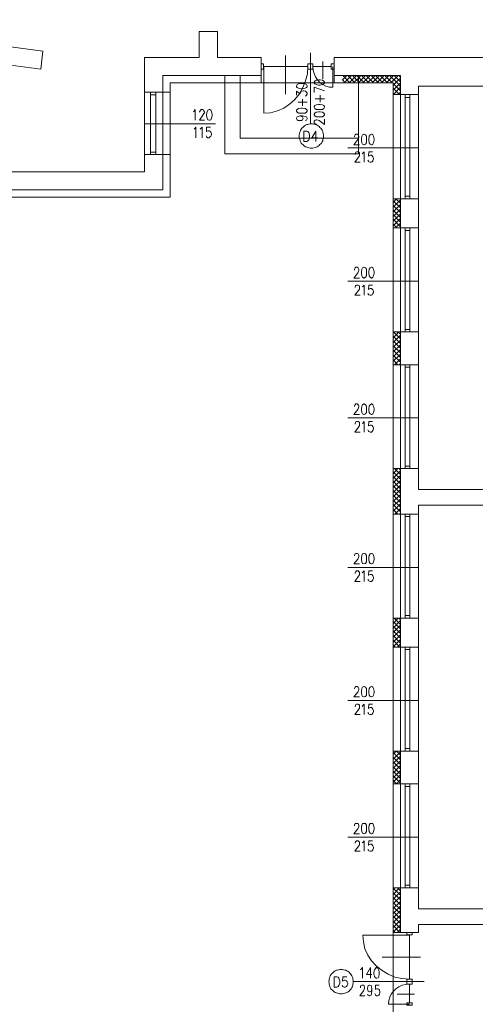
# Model space of a CAD drawing. Header units: centimetres. Extents: x -16053 to 7031, y -7778 to 254.
# Tile 107 of 256: x -12395 to -11520, y -2869 to -977. Entities that reach past the tile are written whole.
import ezdxf

# ---------------------------------------------------------------- set-up
doc = ezdxf.new("R2010")
doc.units = ezdxf.units.CM
doc.header["$MEASUREMENT"] = 0
doc.layers.add('konstrukcja', color=250, linetype='CONTINUOUS', lineweight=15)

msp = doc.modelspace()

# ---------------------------------------------------------------- linework, layer by layer
at = {"layer": 'konstrukcja', "linetype": 'Continuous'}
for points in [[(-12014.751, -790.769), (-12014.751, -831.374), (-12050.06, -831.374), (-12050.06, -790.769), (-12437.288, -790.769), (-12437.288, -1025.574), (-12350.776, -1037.344), (-12354.896, -1072.065), (-12441.407, -1060.295)], [(-11931.187, -1049.702), (-12014.751, -1049.702), (-12014.751, -999.681), (-12050.06, -999.681)], [(-12050.06, -999.681), (-12050.06, -1049.702)], [(-12050.06, -1049.702), (-12155.399, -1049.702), (-12155.399, -1116.201)], [(-11931.187, -1049.702), (-11931.187, -1084.423)], [(-11884.108, -1045.583), (-11884.108, -1119.732)], [(-11836.44, -1040.875), (-11836.44, -1177.403)], [(-11812.901, -1057.352), (-11812.901, -1090.308)], [(-11781.711, -1084.423), (-11791.127, -1084.423), (-11791.127, -1049.702), (-11781.711, -1049.702)], [(-11781.711, -1049.702), (-11628.705, -1049.702)], [(-11628.705, -1049.702), (-10961.368, -1049.702)], [(-11931.187, -1072.065), (-11931.187, -1061.472), (-11926.479, -1061.472), (-11926.479, -1072.065), (-11931.187, -1072.065)], [(-11841.737, -1066.768), (-11926.479, -1066.768)], [(-11841.737, -1066.768), (-11842.325, -1080.892), (-11845.856, -1094.427), (-11851.153, -1107.374), (-11857.626, -1119.143), (-11866.453, -1130.325), (-11876.457, -1139.152), (-11887.639, -1146.802), (-11899.997, -1152.098), (-11912.944, -1155.629), (-11925.89, -1156.806)], [(-11925.89, -1066.768), (-11925.89, -1156.806)], [(-11841.737, -1072.065), (-11841.737, -1061.472), (-11836.44, -1061.472), (-11836.44, -1072.065), (-11841.737, -1072.065)], [(-11831.733, -1072.065), (-11831.733, -1061.472), (-11836.44, -1061.472), (-11836.44, -1072.065), (-11831.733, -1072.065)], [(-11831.733, -1066.768), (-11831.144, -1073.83), (-11829.379, -1080.303), (-11826.436, -1086.777), (-11822.905, -1092.662), (-11817.609, -1097.958), (-11812.901, -1101.489), (-11807.016, -1104.431), (-11799.954, -1106.785), (-11793.481, -1106.785)], [(-11831.733, -1066.768), (-11796.424, -1066.768)], [(-11791.127, -1072.065), (-11791.127, -1061.472), (-11796.424, -1061.472), (-11796.424, -1072.065), (-11791.127, -1072.065)], [(-11793.481, -1066.768), (-11793.481, -1106.785)], [(-12120.09, -1084.423), (-12120.09, -1116.201)], [(-11931.187, -1084.423), (-12120.09, -1084.423)], [(-11744.048, -1084.423), (-11744.048, -1234.486), (-12001.216, -1234.486), (-12001.216, -1084.423)], [(-12001.216, -1085.6), (-12000.039, -1084.423)], [(-11971.204, -1084.423), (-11971.204, -1204.474), (-11744.048, -1204.474)], [(-11931.187, -1084.423), (-11931.187, -1097.958)], [(-11829.379, -1097.958), (-11828.202, -1100.312), (-11825.259, -1101.489), (-11821.14, -1102.666), (-11817.609, -1102.666), (-11813.49, -1101.489), (-11810.547, -1100.312), (-11809.37, -1097.958), (-11809.37, -1096.781), (-11810.547, -1095.015), (-11813.49, -1093.25), (-11817.609, -1092.662), (-11821.14, -1092.662), (-11825.259, -1093.25), (-11828.202, -1095.015), (-11829.379, -1096.781), (-11829.379, -1097.958)], [(-11663.426, -1084.423), (-11791.127, -1084.423)], [(-11791.127, -1084.423), (-11791.127, -1097.958)], [(-11781.711, -1084.423), (-11663.426, -1084.423)], [(-11775.238, -1093.25), (-11766.411, -1084.423)], [(-11769.353, -1097.958), (-11775.238, -1092.073)], [(-11760.526, -1097.958), (-11774.061, -1084.423)], [(-11771.707, -1097.958), (-11757.584, -1084.423)], [(-11751.11, -1097.958), (-11764.645, -1084.423)], [(-11762.291, -1097.958), (-11748.168, -1084.423)], [(-11744.048, -1096.192), (-11755.818, -1084.423)], [(-11739.34, -1084.423), (-11744.048, -1089.131), (-11753.464, -1097.958)], [(-11744.048, -1087.365), (-11746.991, -1084.423)], [(-11730.513, -1084.423), (-11744.048, -1097.958), (-11744.637, -1097.958)], [(-11732.867, -1097.958), (-11744.048, -1087.365)], [(-11742.283, -1097.958), (-11744.048, -1096.192)], [(-11724.04, -1097.958), (-11738.164, -1084.423)], [(-11735.81, -1097.958), (-11721.686, -1084.423)], [(-11715.213, -1097.958), (-11729.336, -1084.423)], [(-11726.982, -1097.958), (-11712.27, -1084.423)], [(-11705.797, -1097.958), (-11719.92, -1084.423)], [(-11717.567, -1097.958), (-11703.443, -1084.423)], [(-11696.97, -1097.958), (-11711.093, -1084.423)], [(-11708.739, -1097.958), (-11694.616, -1084.423)], [(-11688.142, -1097.958), (-11702.266, -1084.423)], [(-11699.912, -1097.958), (-11685.788, -1084.423)], [(-11679.315, -1097.958), (-11693.439, -1084.423)], [(-11690.496, -1097.958), (-11676.961, -1084.423)], [(-11684.611, -1084.423), (-11669.899, -1097.958), (-11663.426, -1105.02)], [(-11681.669, -1097.958), (-11667.545, -1084.423)], [(-11663.426, -1096.192), (-11675.196, -1084.423)], [(-11672.842, -1097.958), (-11663.426, -1089.131)], [(-11663.426, -1087.365), (-11666.368, -1084.423)], [(-11663.426, -1084.423), (-11663.426, -1120.909), (-11628.705, -1120.909), (-11628.705, -1104.431)], [(-11677.55, -4582.965), (-11677.55, -1097.958), (-12105.967, -1097.958), (-12105.967, -1318.051), (-12120.09, -1318.051), (-12413.16, -1318.051), (-12413.16, -1828.856), (-12427.284, -1828.856), (-15625.106, -1828.856)], [(-12155.399, -1116.201), (-12155.399, -1236.252), (-12120.09, -1236.252)], [(-12155.399, -1116.201), (-12120.09, -1116.201), (-12120.09, -1236.252)], [(-12133.625, -1116.201), (-12143.63, -1116.201), (-12143.63, -1121.497), (-12133.625, -1121.497), (-12133.625, -1116.201)], [(-12119.502, -1116.201), (-12120.09, -1116.201)], [(-12120.09, -1116.201), (-12105.967, -1116.201)], [(-11899.997, -1097.958), (-11920.005, -1097.958)], [(-11899.997, -1097.958), (-11920.005, -1097.958)], [(-11863.511, -1105.608), (-11861.745, -1107.374), (-11859.391, -1108.551), (-11854.095, -1109.728), (-11851.741, -1109.728), (-11846.445, -1108.551), (-11844.091, -1107.374), (-11842.914, -1105.608), (-11842.914, -1103.843), (-11844.091, -1101.489), (-11846.445, -1100.312), (-11851.741, -1099.723), (-11854.095, -1099.723), (-11859.391, -1100.312), (-11861.745, -1101.489), (-11863.511, -1103.843), (-11863.511, -1105.608)], [(-11863.511, -1122.086), (-11863.511, -1114.435), (-11855.86, -1119.143), (-11855.86, -1116.789), (-11854.095, -1115.612), (-11853.507, -1114.435), (-11850.564, -1113.847), (-11848.799, -1113.847), (-11845.856, -1114.435), (-11844.091, -1116.201), (-11842.914, -1117.966), (-11842.914, -1120.32), (-11844.091, -1122.086), (-11845.268, -1123.263), (-11846.445, -1123.851)], [(-11829.379, -1116.789), (-11829.379, -1106.785), (-11809.37, -1113.847)], [(-11677.55, -1103.254), (-11672.842, -1097.958)], [(-11677.55, -1112.082), (-11663.426, -1097.958)], [(-11663.426, -1113.847), (-11677.55, -1099.723)], [(-11665.191, -1120.909), (-11677.55, -1108.551)], [(-11676.961, -1120.909), (-11663.426, -1106.785)], [(-11668.134, -1120.909), (-11663.426, -1116.201)], [(-11628.705, -1104.431), (-11027.867, -1104.431)], [(-11628.705, -1104.431), (-11027.867, -1104.431)], [(-12133.625, -1231.544), (-12133.625, -1121.497), (-12143.63, -1121.497), (-12143.63, -1231.544), (-12133.625, -1231.544)], [(-11851.741, -1142.683), (-11851.741, -1129.736)], [(-11827.025, -1129.148), (-11809.37, -1129.148)], [(-11817.609, -1135.621), (-11817.609, -1122.086)], [(-11674.607, -1120.909), (-11677.55, -1117.966)], [(-11663.426, -1120.909), (-11677.55, -1120.909)], [(-11628.705, -1120.909), (-11663.426, -1120.909)], [(-11663.426, -1320.994), (-11663.426, -1120.909)], [(-11654.599, -1126.205), (-11645.183, -1126.205), (-11645.183, -1120.909), (-11654.599, -1120.909), (-11654.599, -1126.205)], [(-11654.599, -1120.909), (-11654.599, -1316.286), (-11645.183, -1316.286), (-11645.183, -1120.909), (-11654.599, -1120.909)], [(-11628.705, -1320.994), (-11628.705, -1120.909)], [(-12061.242, -1153.864), (-12060.065, -1152.687), (-12057.711, -1149.745), (-12057.711, -1169.753)], [(-12049.472, -1154.452), (-12049.472, -1153.864), (-12048.295, -1152.098), (-12047.707, -1150.922), (-12046.53, -1149.745), (-12043.587, -1149.745), (-12041.822, -1150.922), (-12041.233, -1152.098), (-12040.056, -1153.864), (-12040.056, -1155.629), (-12041.233, -1157.395), (-12042.999, -1160.337), (-12049.472, -1169.753), (-12040.056, -1169.753)], [(-12031.229, -1149.745), (-12033.583, -1150.922), (-12034.76, -1153.864), (-12035.937, -1158.572), (-12035.937, -1161.514), (-12034.76, -1166.222), (-12033.583, -1169.165), (-12031.229, -1169.753), (-12029.464, -1169.753), (-12027.698, -1169.165), (-12026.521, -1166.222), (-12025.344, -1161.514), (-12025.344, -1158.572), (-12026.521, -1153.864), (-12027.698, -1150.922), (-12029.464, -1149.745), (-12031.229, -1149.745)], [(-11863.511, -1152.687), (-11861.745, -1154.452), (-11859.391, -1156.218), (-11854.095, -1156.806), (-11851.741, -1156.806), (-11846.445, -1156.218), (-11844.091, -1154.452), (-11842.914, -1152.687), (-11842.914, -1150.922), (-11844.091, -1149.156), (-11846.445, -1147.391), (-11851.741, -1146.802), (-11854.095, -1146.802), (-11859.391, -1147.391), (-11861.745, -1149.156), (-11863.511, -1150.922), (-11863.511, -1152.687)], [(-11859.98, -1135.621), (-11842.914, -1135.621)], [(-11829.379, -1145.037), (-11828.202, -1147.391), (-11825.259, -1149.156), (-11821.14, -1149.745), (-11817.609, -1149.745), (-11813.49, -1149.156), (-11810.547, -1147.391), (-11809.37, -1145.037), (-11809.37, -1143.86), (-11810.547, -1142.094), (-11813.49, -1140.329), (-11817.609, -1139.74), (-11821.14, -1139.74), (-11825.259, -1140.329), (-11828.202, -1142.094), (-11829.379, -1143.86), (-11829.379, -1145.037)], [(-11829.379, -1159.749), (-11828.202, -1161.514), (-11825.259, -1163.28), (-11821.14, -1163.868), (-11817.609, -1163.868), (-11813.49, -1163.28), (-11810.547, -1161.514), (-11809.37, -1159.749), (-11809.37, -1158.572), (-11810.547, -1156.218), (-11813.49, -1154.452), (-11817.609, -1153.864), (-11821.14, -1153.864), (-11825.259, -1154.452), (-11828.202, -1156.218), (-11829.379, -1158.572), (-11829.379, -1159.749)], [(-11856.449, -1161.514), (-11853.507, -1162.691), (-11851.741, -1163.868), (-11850.564, -1166.222), (-11850.564, -1166.811), (-11851.741, -1169.165), (-11853.507, -1170.342), (-11856.449, -1170.93), (-11857.037, -1170.93), (-11859.98, -1170.342), (-11861.745, -1169.165), (-11863.511, -1166.811), (-11863.511, -1166.222), (-11861.745, -1163.868), (-11859.98, -1162.691), (-11856.449, -1161.514), (-11851.741, -1161.514), (-11846.445, -1162.691), (-11844.091, -1163.868), (-11842.914, -1166.222), (-11842.914, -1167.399), (-11844.091, -1169.753), (-11845.856, -1170.342)], [(-11824.671, -1177.403), (-11825.259, -1177.403), (-11827.613, -1176.815), (-11828.202, -1176.226), (-11829.379, -1175.049), (-11829.379, -1172.107), (-11828.202, -1170.342), (-11827.613, -1169.753), (-11825.259, -1169.165), (-11824.082, -1169.165), (-11821.728, -1169.753), (-11819.374, -1170.93), (-11809.37, -1177.992), (-11809.37, -1167.988)], [(-12018.871, -1176.815), (-12155.399, -1176.815)], [(-12060.065, -1187.408), (-12058.299, -1186.231), (-12056.534, -1183.288), (-12056.534, -1203.885)], [(-12048.295, -1187.408), (-12047.118, -1186.231), (-12044.764, -1183.288), (-12044.764, -1203.885)], [(-12028.287, -1183.288), (-12035.937, -1183.288), (-12035.937, -1192.115), (-12035.937, -1190.938), (-12033.583, -1190.35), (-12031.229, -1190.35), (-12029.464, -1190.938), (-12027.698, -1193.292), (-12026.521, -1196.235), (-12026.521, -1198), (-12027.698, -1200.943), (-12029.464, -1202.12), (-12031.229, -1203.885), (-12033.583, -1203.885), (-12035.937, -1202.12), (-12035.937, -1201.531), (-12037.114, -1199.766)], [(-11834.675, -1176.815), (-11837.029, -1176.815), (-11839.383, -1177.403), (-11841.737, -1177.992), (-11843.502, -1178.58), (-11845.856, -1179.757), (-11847.622, -1180.934), (-11849.387, -1182.111), (-11851.153, -1183.877), (-11852.918, -1185.642), (-11854.095, -1187.408), (-11855.272, -1189.173), (-11856.449, -1191.527), (-11857.037, -1193.292), (-11857.626, -1195.646), (-11858.214, -1198), (-11858.214, -1200.354), (-11858.214, -1202.708), (-11857.626, -1205.062), (-11857.037, -1207.416), (-11856.449, -1209.77), (-11855.272, -1211.535), (-11854.095, -1213.889), (-11852.918, -1215.655), (-11851.153, -1216.832), (-11849.387, -1218.597), (-11847.622, -1219.774), (-11845.856, -1220.951), (-11843.502, -1222.128), (-11841.737, -1222.717), (-11839.383, -1223.305), (-11837.029, -1223.894), (-11834.675, -1223.894), (-11832.321, -1223.894), (-11829.967, -1223.305), (-11827.613, -1222.717), (-11825.259, -1222.128), (-11823.494, -1220.951), (-11821.728, -1219.774), (-11819.374, -1218.597), (-11818.197, -1216.832), (-11816.432, -1215.655), (-11815.255, -1213.889), (-11814.078, -1211.535), (-11812.901, -1209.77), (-11812.313, -1207.416), (-11811.724, -1205.062), (-11811.136, -1202.708), (-11811.136, -1200.354), (-11811.136, -1198), (-11811.724, -1195.646), (-11812.313, -1193.292), (-11812.901, -1191.527), (-11814.078, -1189.173), (-11815.255, -1187.408), (-11816.432, -1185.642), (-11818.197, -1183.877), (-11819.374, -1182.111), (-11821.728, -1180.934), (-11823.494, -1179.757), (-11825.259, -1178.58), (-11827.613, -1177.992), (-11829.967, -1177.403), (-11832.321, -1176.815), (-11834.675, -1176.815)], [(-11848.799, -1210.947), (-11848.799, -1190.938), (-11843.502, -1190.938), (-11841.148, -1191.527), (-11839.383, -1193.881), (-11838.794, -1195.646), (-11838.206, -1198.589), (-11838.206, -1203.297), (-11838.794, -1206.239), (-11839.383, -1208.005), (-11841.148, -1209.77), (-11843.502, -1210.947), (-11848.799, -1210.947)], [(-11825.848, -1210.947), (-11825.848, -1190.938), (-11833.498, -1203.885), (-11822.317, -1203.885)], [(-11751.699, -1202.12), (-11751.699, -1200.943), (-11751.11, -1199.177), (-11750.522, -1198), (-11749.345, -1196.823), (-11746.402, -1196.823), (-11744.637, -1198), (-11744.048, -1199.177), (-11743.46, -1200.943), (-11743.46, -1202.708), (-11744.048, -1204.474), (-11745.225, -1207.416), (-11752.876, -1217.42), (-11742.283, -1217.42)], [(-11734.044, -1196.823), (-11736.398, -1198), (-11737.575, -1200.943), (-11738.164, -1205.651), (-11738.164, -1208.593), (-11737.575, -1213.301), (-11736.398, -1216.243), (-11734.044, -1217.42), (-11732.867, -1217.42), (-11730.513, -1216.243), (-11728.748, -1213.301), (-11728.748, -1208.593), (-11728.748, -1205.651), (-11728.748, -1200.943), (-11730.513, -1198), (-11732.867, -1196.823), (-11734.044, -1196.823)], [(-11719.332, -1196.823), (-11721.686, -1198), (-11723.451, -1200.943), (-11724.04, -1205.651), (-11724.04, -1208.593), (-11723.451, -1213.301), (-11721.686, -1216.243), (-11719.332, -1217.42), (-11718.155, -1217.42), (-11716.39, -1216.243), (-11715.213, -1213.301), (-11714.036, -1208.593), (-11714.036, -1205.651), (-11715.213, -1200.943), (-11716.39, -1198), (-11718.155, -1196.823), (-11719.332, -1196.823)], [(-11628.705, -1223.305), (-11764.645, -1223.305)], [(-12155.399, -1236.252), (-12155.399, -1269.207)], [(-12133.625, -1231.544), (-12143.63, -1231.544), (-12143.63, -1236.252), (-12133.625, -1236.252), (-12133.625, -1231.544)], [(-12120.09, -1236.252), (-12120.09, -1303.928)], [(-12120.09, -1236.252), (-12105.967, -1236.252)], [(-11750.522, -1235.663), (-11750.522, -1234.486), (-11749.933, -1232.721), (-11749.345, -1231.544), (-11747.579, -1230.955), (-11744.637, -1230.955), (-11743.46, -1231.544), (-11742.283, -1232.721), (-11742.283, -1234.486), (-11742.283, -1236.252), (-11742.283, -1238.606), (-11744.048, -1240.96), (-11751.11, -1250.964), (-11741.106, -1250.964)], [(-11736.987, -1234.486), (-11735.81, -1233.309), (-11732.867, -1230.955), (-11732.867, -1250.964)], [(-11716.978, -1230.955), (-11724.04, -1230.955), (-11724.628, -1239.194), (-11724.04, -1238.606), (-11721.686, -1237.429), (-11719.332, -1237.429), (-11717.567, -1238.606), (-11716.39, -1240.371), (-11715.213, -1243.314), (-11715.213, -1244.491), (-11716.39, -1248.022), (-11717.567, -1249.787), (-11719.332, -1250.964), (-11721.686, -1250.964), (-11724.04, -1249.787), (-11724.628, -1248.61), (-11725.805, -1246.845)], [(-12423.164, -1269.207), (-12155.399, -1269.207)], [(-12427.284, -1303.928), (-12120.09, -1303.928)], [(-12285.454, -1303.928), (-12283.689, -1303.928)], [(-12298.401, -1318.051), (-12273.096, -1318.051)], [(-12285.454, -1318.051), (-12283.689, -1318.051)], [(-11677.55, -1328.055), (-11671.076, -1320.994)], [(-11663.426, -1320.994), (-11677.55, -1320.994)], [(-11677.55, -1336.883), (-11663.426, -1323.348)], [(-11663.426, -1329.232), (-11672.253, -1320.994)], [(-11628.705, -1320.994), (-11663.426, -1320.994)], [(-11628.705, -1320.994), (-11663.426, -1320.994)], [(-11628.705, -1320.994), (-11663.426, -1320.994), (-11663.426, -1376.9), (-11628.705, -1376.9), (-11628.705, -1320.994)], [(-11654.599, -1320.994), (-11645.183, -1320.994), (-11645.183, -1316.286), (-11654.599, -1316.286), (-11654.599, -1320.994)], [(-11663.426, -1338.648), (-11677.55, -1325.113)], [(-11677.55, -1346.298), (-11663.426, -1332.175)], [(-11663.426, -1347.475), (-11677.55, -1333.94)], [(-11677.55, -1355.126), (-11663.426, -1341.002)], [(-11663.426, -1356.891), (-11677.55, -1342.768)], [(-11677.55, -1363.953), (-11663.426, -1349.829)], [(-11663.426, -1365.718), (-11677.55, -1351.595)], [(-11677.55, -1372.78), (-11663.426, -1358.657)], [(-11663.426, -1375.134), (-11677.55, -1360.422)], [(-11670.488, -1376.9), (-11677.55, -1369.838)], [(-11663.426, -1376.9), (-11677.55, -1376.9)], [(-11672.842, -1376.9), (-11663.426, -1368.072)], [(-11628.705, -1376.9), (-11663.426, -1376.9)], [(-11663.426, -1576.985), (-11663.426, -1376.9)], [(-11654.599, -1382.196), (-11645.183, -1382.196), (-11645.183, -1376.9), (-11654.599, -1376.9), (-11654.599, -1382.196)], [(-11654.599, -1376.9), (-11654.599, -1572.277), (-11645.183, -1572.277), (-11645.183, -1376.9), (-11654.599, -1376.9)], [(-11628.705, -1576.985), (-11628.705, -1376.9)], [(-11677.55, -1389.258), (-11677.55, -1413.974)], [(-11677.55, -1389.258), (-11677.55, -1403.97)], [(-11751.699, -1458.111), (-11751.699, -1456.345), (-11751.11, -1455.168), (-11750.522, -1453.991), (-11749.345, -1452.814), (-11746.402, -1452.814), (-11744.637, -1453.991), (-11744.048, -1455.168), (-11743.46, -1456.345), (-11743.46, -1458.699), (-11744.048, -1460.465), (-11745.225, -1463.407), (-11752.876, -1473.411), (-11742.283, -1473.411)], [(-11734.044, -1452.814), (-11736.398, -1453.991), (-11737.575, -1456.345), (-11738.164, -1461.642), (-11738.164, -1463.995), (-11737.575, -1469.292), (-11736.398, -1471.646), (-11734.044, -1473.411), (-11732.867, -1473.411), (-11730.513, -1471.646), (-11728.748, -1469.292), (-11728.748, -1463.995), (-11728.748, -1461.642), (-11728.748, -1456.345), (-11730.513, -1453.991), (-11732.867, -1452.814), (-11734.044, -1452.814)], [(-11719.332, -1452.814), (-11721.686, -1453.991), (-11723.451, -1456.345), (-11724.04, -1461.642), (-11724.04, -1463.995), (-11723.451, -1469.292), (-11721.686, -1471.646), (-11719.332, -1473.411), (-11718.155, -1473.411), (-11716.39, -1471.646), (-11715.213, -1469.292), (-11714.036, -1463.995), (-11714.036, -1461.642), (-11715.213, -1456.345), (-11716.39, -1453.991), (-11718.155, -1452.814), (-11719.332, -1452.814)], [(-11628.705, -1479.296), (-11764.645, -1479.296)], [(-11750.522, -1491.654), (-11750.522, -1490.477), (-11749.933, -1488.123), (-11749.345, -1487.535), (-11747.579, -1486.946), (-11744.637, -1486.946), (-11743.46, -1487.535), (-11742.283, -1488.123), (-11742.283, -1490.477), (-11742.283, -1492.243), (-11742.283, -1494.597), (-11744.048, -1497.539), (-11751.11, -1506.366), (-11741.106, -1506.366)], [(-11736.987, -1490.477), (-11735.81, -1489.889), (-11732.867, -1486.946), (-11732.867, -1506.366)], [(-11716.978, -1486.946), (-11724.04, -1486.946), (-11724.628, -1495.185), (-11724.04, -1494.597), (-11721.686, -1493.42), (-11719.332, -1493.42), (-11717.567, -1494.597), (-11716.39, -1495.774), (-11715.213, -1498.716), (-11715.213, -1501.07), (-11716.39, -1503.424), (-11717.567, -1505.778), (-11719.332, -1506.366), (-11721.686, -1506.366), (-11724.04, -1505.778), (-11724.628, -1505.189), (-11725.805, -1502.835)], [(-11677.55, -1579.338), (-11675.196, -1576.985)], [(-11677.55, -1588.754), (-11666.368, -1576.985)], [(-11663.426, -1576.985), (-11677.55, -1576.985)], [(-11677.55, -1597.582), (-11663.426, -1583.458)], [(-11663.426, -1599.347), (-11677.55, -1585.223)], [(-11663.426, -1590.52), (-11676.961, -1576.985)], [(-11663.426, -1581.104), (-11668.134, -1576.985)], [(-11628.705, -1576.985), (-11663.426, -1576.985)], [(-11628.705, -1576.985), (-11663.426, -1576.985)], [(-11663.426, -1576.985), (-11628.705, -1576.985), (-11628.705, -1639.952), (-11663.426, -1639.952), (-11663.426, -1576.985)], [(-11654.599, -1576.985), (-11645.183, -1576.985), (-11645.183, -1572.277), (-11654.599, -1572.277), (-11654.599, -1576.985)], [(-11677.55, -1606.409), (-11663.426, -1592.874)], [(-11663.426, -1608.174), (-11677.55, -1594.051)], [(-11677.55, -1615.236), (-11663.426, -1601.701)], [(-11663.426, -1617.002), (-11677.55, -1603.466)], [(-11677.55, -1624.652), (-11663.426, -1610.528)], [(-11663.426, -1626.417), (-11677.55, -1612.294)], [(-11677.55, -1633.479), (-11663.426, -1619.944)], [(-11663.426, -1635.245), (-11677.55, -1621.709)], [(-11668.134, -1639.952), (-11677.55, -1630.537)], [(-11676.961, -1639.952), (-11677.55, -1639.364)], [(-11663.426, -1639.952), (-11677.55, -1639.952)], [(-11674.607, -1639.952), (-11663.426, -1628.771)], [(-11665.78, -1639.952), (-11663.426, -1637.598)], [(-11628.705, -1639.952), (-11663.426, -1639.952)], [(-11663.426, -1839.449), (-11663.426, -1639.952)], [(-11654.599, -1644.66), (-11645.183, -1644.66), (-11645.183, -1639.952), (-11654.599, -1639.952), (-11654.599, -1644.66)], [(-11654.599, -1639.952), (-11654.599, -1834.741), (-11645.183, -1834.741), (-11645.183, -1639.952), (-11654.599, -1639.952)], [(-11628.705, -1839.449), (-11628.705, -1639.952)], [(-11751.699, -1720.575), (-11751.699, -1719.398), (-11751.11, -1717.632), (-11750.522, -1717.044), (-11749.345, -1715.278), (-11746.402, -1715.278), (-11744.637, -1717.044), (-11744.048, -1717.632), (-11743.46, -1719.398), (-11743.46, -1721.163), (-11744.048, -1722.929), (-11745.225, -1725.871), (-11752.876, -1735.875), (-11742.283, -1735.875)], [(-11734.044, -1715.278), (-11736.398, -1717.044), (-11737.575, -1719.398), (-11738.164, -1724.694), (-11738.164, -1727.048), (-11737.575, -1731.756), (-11736.398, -1734.698), (-11734.044, -1735.875), (-11732.867, -1735.875), (-11730.513, -1734.698), (-11728.748, -1731.756), (-11728.748, -1727.048), (-11728.748, -1724.694), (-11728.748, -1719.398), (-11730.513, -1717.044), (-11732.867, -1715.278), (-11734.044, -1715.278)], [(-11719.332, -1715.278), (-11721.686, -1717.044), (-11723.451, -1719.398), (-11724.04, -1724.694), (-11724.04, -1727.048), (-11723.451, -1731.756), (-11721.686, -1734.698), (-11719.332, -1735.875), (-11718.155, -1735.875), (-11716.39, -1734.698), (-11715.213, -1731.756), (-11714.036, -1727.048), (-11714.036, -1724.694), (-11715.213, -1719.398), (-11716.39, -1717.044), (-11718.155, -1715.278), (-11719.332, -1715.278)], [(-11628.705, -1742.349), (-11764.645, -1742.349)], [(-11750.522, -1754.118), (-11750.522, -1752.942), (-11749.933, -1751.176), (-11749.345, -1749.999), (-11747.579, -1749.411), (-11744.637, -1749.411), (-11743.46, -1749.999), (-11742.283, -1751.176), (-11742.283, -1752.942), (-11742.283, -1754.707), (-11742.283, -1757.061), (-11744.048, -1760.003), (-11751.11, -1769.419), (-11741.106, -1769.419)], [(-11736.987, -1752.942), (-11735.81, -1752.353), (-11732.867, -1749.411), (-11732.867, -1769.419)], [(-11716.978, -1749.411), (-11724.04, -1749.411), (-11724.628, -1757.649), (-11724.04, -1757.061), (-11721.686, -1756.472), (-11719.332, -1756.472), (-11717.567, -1757.061), (-11716.39, -1758.826), (-11715.213, -1761.769), (-11715.213, -1763.534), (-11716.39, -1766.477), (-11717.567, -1768.242), (-11719.332, -1769.419), (-11721.686, -1769.419), (-11724.04, -1768.242), (-11724.628, -1767.654), (-11725.805, -1765.3)], [(-11654.599, -1839.449), (-11645.183, -1839.449), (-11645.183, -1834.741), (-11654.599, -1834.741), (-11654.599, -1839.449)], [(-11677.55, -1840.626), (-11676.961, -1839.449)], [(-11677.55, -1849.453), (-11668.134, -1839.449)], [(-11663.426, -1839.449), (-11677.55, -1839.449)], [(-11677.55, -1858.28), (-11663.426, -1844.157)], [(-11663.426, -1860.046), (-11677.55, -1845.922)], [(-11677.55, -1867.108), (-11663.426, -1852.984)], [(-11663.426, -1851.218), (-11674.607, -1839.449)], [(-11663.426, -1842.391), (-11665.78, -1839.449)], [(-11628.705, -1839.449), (-11663.426, -1839.449)], [(-11628.705, -1839.449), (-11663.426, -1839.449)], [(-11663.426, -1927.133), (-11663.426, -1839.449)], [(-11628.705, -1839.449), (-11628.705, -1880.054)], [(-11663.426, -1868.873), (-11677.55, -1854.749)], [(-11677.55, -1875.935), (-11663.426, -1862.4)], [(-11663.426, -1878.289), (-11677.55, -1863.577)], [(-11677.55, -1885.351), (-11663.426, -1871.227)], [(-11663.426, -1887.116), (-11677.55, -1872.992)], [(-11677.55, -1894.178), (-11663.426, -1880.054)], [(-11663.426, -1895.943), (-11677.55, -1881.82)], [(-11677.55, -1903.005), (-11663.426, -1889.47)], [(-11663.426, -1904.771), (-11677.55, -1890.647)], [(-11628.705, -1880.054), (-11027.867, -1880.054)], [(-11677.55, -1911.832), (-11663.426, -1898.297)], [(-11663.426, -1913.598), (-11677.55, -1900.063)], [(-11677.55, -1921.248), (-11663.426, -1907.125)], [(-11663.426, -1923.014), (-11677.55, -1908.89)], [(-11628.705, -1910.067), (-11027.867, -1910.067)], [(-11628.705, -1910.067), (-11333.286, -1910.067), (-11027.867, -1910.067)], [(-11628.705, -1910.067), (-11628.705, -1927.133)], [(-11668.722, -1927.133), (-11677.55, -1918.306)], [(-11663.426, -1927.133), (-11677.55, -1927.133)], [(-11674.019, -1927.133), (-11663.426, -1916.54)], [(-11665.191, -1927.133), (-11663.426, -1925.368)], [(-11628.705, -1927.133), (-11663.426, -1927.133)], [(-11663.426, -2127.218), (-11663.426, -1927.133)], [(-11654.599, -1931.841), (-11645.183, -1931.841), (-11645.183, -1927.133), (-11654.599, -1927.133), (-11654.599, -1931.841)], [(-11654.599, -1927.133), (-11654.599, -2121.922), (-11645.183, -2121.922), (-11645.183, -1927.133), (-11654.599, -1927.133)], [(-11628.705, -2127.218), (-11628.705, -1927.133)], [(-11751.699, -2007.167), (-11751.699, -2006.578), (-11751.11, -2004.813), (-11750.522, -2003.636), (-11749.345, -2003.048), (-11746.402, -2003.048), (-11744.637, -2003.636), (-11744.048, -2004.813), (-11743.46, -2006.578), (-11743.46, -2008.932), (-11744.048, -2010.698), (-11745.225, -2013.64), (-11752.876, -2022.468), (-11742.283, -2022.468)], [(-11734.044, -2003.048), (-11736.398, -2003.636), (-11737.575, -2006.578), (-11738.164, -2011.286), (-11738.164, -2014.229), (-11737.575, -2018.937), (-11736.398, -2021.879), (-11734.044, -2022.468), (-11732.867, -2022.468), (-11730.513, -2021.879), (-11728.748, -2018.937), (-11728.748, -2014.229), (-11728.748, -2011.286), (-11728.748, -2006.578), (-11730.513, -2003.636), (-11732.867, -2003.048), (-11734.044, -2003.048)], [(-11719.332, -2003.048), (-11721.686, -2003.636), (-11723.451, -2006.578), (-11724.04, -2011.286), (-11724.04, -2014.229), (-11723.451, -2018.937), (-11721.686, -2021.879), (-11719.332, -2022.468), (-11718.155, -2022.468), (-11716.39, -2021.879), (-11715.213, -2018.937), (-11714.036, -2014.229), (-11714.036, -2011.286), (-11715.213, -2006.578), (-11716.39, -2003.636), (-11718.155, -2003.048), (-11719.332, -2003.048)], [(-11628.705, -2029.529), (-11764.645, -2029.529)], [(-11750.522, -2041.299), (-11750.522, -2040.122), (-11749.933, -2038.357), (-11749.345, -2037.768), (-11747.579, -2036.003), (-11744.637, -2036.003), (-11743.46, -2037.768), (-11742.283, -2038.357), (-11742.283, -2040.122), (-11742.283, -2042.476), (-11742.283, -2043.653), (-11744.048, -2046.595), (-11751.11, -2056.6), (-11741.106, -2056.6)], [(-11736.987, -2040.122), (-11735.81, -2038.945), (-11732.867, -2036.003), (-11732.867, -2056.6)], [(-11716.978, -2036.003), (-11724.04, -2036.003), (-11724.628, -2045.418), (-11724.04, -2043.653), (-11721.686, -2043.065), (-11719.332, -2043.065), (-11717.567, -2043.653), (-11716.39, -2046.007), (-11715.213, -2048.949), (-11715.213, -2050.715), (-11716.39, -2053.657), (-11717.567, -2055.423), (-11719.332, -2056.6), (-11721.686, -2056.6), (-11724.04, -2055.423), (-11724.628, -2054.246), (-11725.805, -2053.069)], [(-11677.55, -2127.806), (-11676.373, -2127.218)], [(-11677.55, -2137.222), (-11667.545, -2127.218)], [(-11663.426, -2127.218), (-11677.55, -2127.218)], [(-11677.55, -2146.049), (-11663.426, -2131.926)], [(-11663.426, -2147.815), (-11677.55, -2133.691)], [(-11663.426, -2138.988), (-11675.784, -2127.218)], [(-11663.426, -2130.16), (-11666.368, -2127.218)], [(-11628.705, -2127.218), (-11663.426, -2127.218)], [(-11628.705, -2127.218), (-11663.426, -2127.218)], [(-11628.705, -2183.124), (-11663.426, -2183.124), (-11663.426, -2127.218), (-11628.705, -2127.218), (-11628.705, -2183.124)], [(-11654.599, -2127.218), (-11645.183, -2127.218), (-11645.183, -2121.922), (-11654.599, -2121.922), (-11654.599, -2127.218)], [(-11677.55, -2154.877), (-11663.426, -2140.753)], [(-11663.426, -2156.642), (-11677.55, -2142.518)], [(-11677.55, -2163.704), (-11663.426, -2149.58)], [(-11663.426, -2165.469), (-11677.55, -2151.346)], [(-11677.55, -2173.12), (-11663.426, -2158.996)], [(-11663.426, -2174.885), (-11677.55, -2160.762)], [(-11677.55, -2181.947), (-11663.426, -2167.823)], [(-11664.603, -2183.124), (-11677.55, -2169.589)], [(-11673.43, -2183.124), (-11677.55, -2178.416)], [(-11663.426, -2183.124), (-11677.55, -2183.124)], [(-11669.311, -2183.124), (-11663.426, -2176.651)], [(-11628.705, -2183.124), (-11663.426, -2183.124)], [(-11663.426, -2382.62), (-11663.426, -2183.124)], [(-11654.599, -2187.243), (-11645.183, -2187.243), (-11645.183, -2183.124), (-11654.599, -2183.124), (-11654.599, -2187.243)], [(-11654.599, -2183.124), (-11654.599, -2377.912), (-11645.183, -2377.912), (-11645.183, -2183.124), (-11654.599, -2183.124)], [(-11628.705, -2382.62), (-11628.705, -2183.124)], [(-11751.699, -2263.158), (-11751.699, -2262.569), (-11751.11, -2260.804), (-11750.522, -2259.627), (-11749.345, -2258.45), (-11746.402, -2258.45), (-11744.637, -2259.627), (-11744.048, -2260.804), (-11743.46, -2262.569), (-11743.46, -2264.923), (-11744.048, -2266.1), (-11745.225, -2269.043), (-11752.876, -2278.458), (-11742.283, -2278.458)], [(-11734.044, -2258.45), (-11736.398, -2259.627), (-11737.575, -2262.569), (-11738.164, -2267.277), (-11738.164, -2270.22), (-11737.575, -2274.928), (-11736.398, -2277.87), (-11734.044, -2278.458), (-11732.867, -2278.458), (-11730.513, -2277.87), (-11728.748, -2274.928), (-11728.748, -2270.22), (-11728.748, -2267.277), (-11728.748, -2262.569), (-11730.513, -2259.627), (-11732.867, -2258.45), (-11734.044, -2258.45)], [(-11719.332, -2258.45), (-11721.686, -2259.627), (-11723.451, -2262.569), (-11724.04, -2267.277), (-11724.04, -2270.22), (-11723.451, -2274.928), (-11721.686, -2277.87), (-11719.332, -2278.458), (-11718.155, -2278.458), (-11716.39, -2277.87), (-11715.213, -2274.928), (-11714.036, -2270.22), (-11714.036, -2267.277), (-11715.213, -2262.569), (-11716.39, -2259.627), (-11718.155, -2258.45), (-11719.332, -2258.45)], [(-11628.705, -2285.52), (-11764.645, -2285.52)], [(-11750.522, -2297.29), (-11750.522, -2296.702), (-11749.933, -2294.348), (-11749.345, -2293.171), (-11747.579, -2292.582), (-11744.637, -2292.582), (-11743.46, -2293.171), (-11742.283, -2294.348), (-11742.283, -2296.702), (-11742.283, -2297.878), (-11742.283, -2300.232), (-11744.048, -2302.586), (-11751.11, -2312.591), (-11741.106, -2312.591)], [(-11736.987, -2296.702), (-11735.81, -2294.936), (-11732.867, -2292.582), (-11732.867, -2312.591)], [(-11716.978, -2292.582), (-11724.04, -2292.582), (-11724.628, -2300.821), (-11724.04, -2300.232), (-11721.686, -2299.055), (-11719.332, -2299.055), (-11717.567, -2300.232), (-11716.39, -2301.998), (-11715.213, -2304.94), (-11715.213, -2306.706), (-11716.39, -2309.648), (-11717.567, -2311.414), (-11719.332, -2312.591), (-11721.686, -2312.591), (-11724.04, -2311.414), (-11724.628, -2310.237), (-11725.805, -2308.471)], [(-11677.55, -2388.505), (-11671.665, -2382.62)], [(-11663.426, -2382.62), (-11677.55, -2382.62)], [(-11677.55, -2397.921), (-11663.426, -2383.797)], [(-11663.426, -2390.271), (-11671.076, -2382.62)], [(-11628.705, -2382.62), (-11663.426, -2382.62)], [(-11628.705, -2382.62), (-11663.426, -2382.62)], [(-11663.426, -2445.588), (-11628.705, -2445.588), (-11628.705, -2382.62), (-11663.426, -2382.62), (-11663.426, -2445.588)], [(-11654.599, -2382.62), (-11645.183, -2382.62), (-11645.183, -2377.912), (-11654.599, -2377.912), (-11654.599, -2382.62)], [(-11663.426, -2399.098), (-11677.55, -2385.563)], [(-11677.55, -2406.748), (-11663.426, -2392.625)], [(-11663.426, -2408.514), (-11677.55, -2394.39)], [(-11677.55, -2415.575), (-11663.426, -2401.452)], [(-11663.426, -2417.341), (-11677.55, -2403.217)], [(-11677.55, -2424.991), (-11663.426, -2410.279)], [(-11663.426, -2426.757), (-11677.55, -2412.633)], [(-11677.55, -2433.818), (-11663.426, -2419.695)], [(-11663.426, -2435.584), (-11677.55, -2421.46)], [(-11677.55, -2442.646), (-11663.426, -2428.522)], [(-11663.426, -2444.411), (-11677.55, -2430.288)], [(-11671.076, -2445.588), (-11677.55, -2439.115)], [(-11671.076, -2445.588), (-11663.426, -2437.349)], [(-11663.426, -2445.588), (-11677.55, -2445.588)], [(-11628.705, -2445.588), (-11663.426, -2445.588)], [(-11663.426, -2645.673), (-11663.426, -2445.588)], [(-11654.599, -2450.885), (-11645.183, -2450.885), (-11645.183, -2445.588), (-11654.599, -2445.588), (-11654.599, -2450.885)], [(-11654.599, -2445.588), (-11654.599, -2640.377), (-11645.183, -2640.377), (-11645.183, -2445.588), (-11654.599, -2445.588)], [(-11628.705, -2645.673), (-11628.705, -2445.588)], [(-11751.699, -2526.211), (-11751.699, -2525.034), (-11751.11, -2523.268), (-11750.522, -2522.091), (-11749.345, -2521.503), (-11746.402, -2521.503), (-11744.637, -2522.091), (-11744.048, -2523.268), (-11743.46, -2525.034), (-11743.46, -2527.388), (-11744.048, -2529.153), (-11745.225, -2532.095), (-11752.876, -2541.511), (-11742.283, -2541.511)], [(-11734.044, -2521.503), (-11736.398, -2522.091), (-11737.575, -2525.034), (-11738.164, -2529.742), (-11738.164, -2532.684), (-11737.575, -2537.392), (-11736.398, -2540.334), (-11734.044, -2541.511), (-11732.867, -2541.511), (-11730.513, -2540.334), (-11728.748, -2537.392), (-11728.748, -2532.684), (-11728.748, -2529.742), (-11728.748, -2525.034), (-11730.513, -2522.091), (-11732.867, -2521.503), (-11734.044, -2521.503)], [(-11719.332, -2521.503), (-11721.686, -2522.091), (-11723.451, -2525.034), (-11724.04, -2529.742), (-11724.04, -2532.684), (-11723.451, -2537.392), (-11721.686, -2540.334), (-11719.332, -2541.511), (-11718.155, -2541.511), (-11716.39, -2540.334), (-11715.213, -2537.392), (-11714.036, -2532.684), (-11714.036, -2529.742), (-11715.213, -2525.034), (-11716.39, -2522.091), (-11718.155, -2521.503), (-11719.332, -2521.503)], [(-11628.705, -2547.985), (-11764.645, -2547.985)], [(-11750.522, -2559.754), (-11750.522, -2559.166), (-11749.933, -2556.812), (-11749.345, -2556.223), (-11747.579, -2555.046), (-11744.637, -2555.046), (-11743.46, -2556.223), (-11742.283, -2556.812), (-11742.283, -2559.166), (-11742.283, -2560.931), (-11742.283, -2562.697), (-11744.048, -2565.639), (-11751.11, -2575.055), (-11741.106, -2575.055)], [(-11736.987, -2559.166), (-11735.81, -2557.989), (-11732.867, -2555.046), (-11732.867, -2575.055)], [(-11716.978, -2555.046), (-11724.04, -2555.046), (-11724.628, -2563.874), (-11724.04, -2562.697), (-11721.686, -2561.52), (-11719.332, -2561.52), (-11717.567, -2562.697), (-11716.39, -2564.462), (-11715.213, -2567.405), (-11715.213, -2569.17), (-11716.39, -2572.112), (-11717.567, -2574.466), (-11719.332, -2575.055), (-11721.686, -2575.055), (-11724.04, -2574.466), (-11724.628, -2573.289), (-11725.805, -2571.524)], [(-11677.55, -2649.204), (-11674.019, -2645.673)], [(-11677.55, -2658.031), (-11665.191, -2645.673)], [(-11663.426, -2645.673), (-11677.55, -2645.673)], [(-11663.426, -2659.797), (-11677.55, -2646.262)], [(-11663.426, -2650.969), (-11669.311, -2645.673)], [(-11628.705, -2645.673), (-11663.426, -2645.673)], [(-11628.705, -2645.673), (-11663.426, -2645.673)], [(-11663.426, -2731.003), (-11663.426, -2645.673)], [(-11654.599, -2645.673), (-11645.183, -2645.673), (-11645.183, -2640.377), (-11654.599, -2640.377), (-11654.599, -2645.673)], [(-11628.705, -2645.673), (-11628.705, -2685.69)], [(-11677.55, -2667.447), (-11663.426, -2653.323)], [(-11663.426, -2668.624), (-11677.55, -2655.089)], [(-11677.55, -2676.274), (-11663.426, -2662.151)], [(-11663.426, -2678.04), (-11677.55, -2663.916)], [(-11677.55, -2685.102), (-11663.426, -2671.566)], [(-11663.426, -2686.867), (-11677.55, -2673.332)], [(-11677.55, -2694.517), (-11663.426, -2680.394)], [(-11663.426, -2695.694), (-11677.55, -2682.159)], [(-11628.705, -2685.69), (-11041.327, -2685.69)], [(-11677.55, -2703.345), (-11663.426, -2689.221)], [(-11663.426, -2705.11), (-11677.55, -2690.986)], [(-11677.55, -2712.172), (-11663.426, -2698.048)], [(-11663.426, -2713.937), (-11677.55, -2699.814)], [(-11677.55, -2721.588), (-11663.426, -2707.464)], [(-11663.426, -2723.353), (-11677.55, -2709.229)], [(-11677.55, -2730.415), (-11663.426, -2716.291)], [(-11664.603, -2731.003), (-11677.55, -2718.057)], [(-11628.705, -2715.703), (-11310.924, -2715.703), (-11027.867, -2715.703)], [(-11628.705, -2715.703), (-11628.705, -2731.003)], [(-11645.771, -2821.042), (-11660.484, -2819.865), (-11674.019, -2816.922), (-11686.965, -2811.626), (-11698.735, -2804.564), (-11709.328, -2795.737), (-11718.744, -2785.732), (-11725.805, -2774.551), (-11731.69, -2762.782), (-11734.633, -2749.246), (-11735.81, -2736.3)], [(-11645.771, -2736.3), (-11735.81, -2736.3)], [(-11674.019, -2731.003), (-11677.55, -2726.884)], [(-11663.426, -2731.003), (-11677.55, -2731.003)], [(-11669.311, -2731.003), (-11663.426, -2725.118)], [(-11628.705, -2731.003), (-11663.426, -2731.003)], [(-11651.068, -2731.003), (-11641.064, -2731.003), (-11641.064, -2735.711), (-11651.068, -2735.711), (-11651.068, -2731.003)], [(-11645.771, -2821.042), (-11645.771, -2735.711)], [(-11624.586, -2778.671), (-11698.735, -2778.671)], [(-11739.929, -2802.798), (-11738.752, -2801.622), (-11736.398, -2798.679), (-11736.398, -2819.276)], [(-11721.097, -2819.276), (-11721.097, -2798.679), (-11728.748, -2812.214), (-11718.155, -2812.214)], [(-11709.916, -2798.679), (-11711.682, -2800.445), (-11713.447, -2802.798), (-11714.624, -2808.095), (-11714.624, -2810.449), (-11713.447, -2815.745), (-11711.682, -2818.099), (-11709.916, -2819.276), (-11708.739, -2819.276), (-11706.385, -2818.099), (-11705.208, -2815.745), (-11704.62, -2810.449), (-11704.62, -2808.095), (-11705.208, -2802.798), (-11706.385, -2800.445), (-11708.739, -2798.679), (-11709.916, -2798.679)], [(-11777.592, -2802.21), (-11779.946, -2802.21), (-11782.3, -2802.798), (-11784.654, -2803.387), (-11786.419, -2803.975), (-11788.773, -2805.152), (-11790.539, -2806.329), (-11792.304, -2807.506), (-11794.07, -2809.272), (-11795.835, -2811.037), (-11797.012, -2812.803), (-11798.189, -2814.568), (-11799.366, -2816.922), (-11799.954, -2818.688), (-11800.543, -2821.042), (-11800.543, -2823.395), (-11801.131, -2825.749), (-11800.543, -2828.103), (-11800.543, -2830.457), (-11799.954, -2832.811), (-11799.366, -2835.165), (-11798.189, -2836.931), (-11797.012, -2839.285), (-11795.835, -2841.05), (-11794.07, -2842.227), (-11792.304, -2843.992), (-11790.539, -2845.169), (-11788.773, -2846.346), (-11786.419, -2847.523), (-11784.654, -2848.112), (-11782.3, -2848.7), (-11779.946, -2849.289), (-11777.592, -2849.289), (-11775.238, -2849.289), (-11772.884, -2848.7), (-11770.53, -2848.112), (-11768.176, -2847.523), (-11766.411, -2846.346), (-11764.057, -2845.169), (-11762.291, -2843.992), (-11760.526, -2842.227), (-11759.349, -2841.05), (-11758.172, -2839.285), (-11756.995, -2836.931), (-11755.818, -2835.165), (-11755.23, -2832.811), (-11754.641, -2830.457), (-11754.053, -2828.103), (-11754.053, -2825.749), (-11754.053, -2823.395), (-11754.641, -2821.042), (-11755.23, -2818.688), (-11755.818, -2816.922), (-11756.995, -2814.568), (-11758.172, -2812.803), (-11759.349, -2811.037), (-11760.526, -2809.272), (-11762.291, -2807.506), (-11764.057, -2806.329), (-11766.411, -2805.152), (-11768.176, -2803.975), (-11770.53, -2803.387), (-11772.884, -2802.798), (-11775.238, -2802.21), (-11777.592, -2802.21)], [(-11790.539, -2836.342), (-11790.539, -2816.334), (-11785.831, -2816.334), (-11782.888, -2816.922), (-11781.711, -2819.276), (-11781.123, -2821.042), (-11779.946, -2823.984), (-11779.946, -2828.692), (-11781.123, -2831.634), (-11781.711, -2833.4), (-11782.888, -2835.165), (-11785.831, -2836.342), (-11790.539, -2836.342)], [(-11766.411, -2816.334), (-11774.061, -2816.334), (-11774.65, -2824.572), (-11774.061, -2823.984), (-11771.707, -2822.807), (-11769.353, -2822.807), (-11766.999, -2823.984), (-11765.822, -2826.338), (-11764.645, -2828.692), (-11764.645, -2830.457), (-11765.822, -2833.4), (-11766.999, -2835.165), (-11769.353, -2836.342), (-11771.707, -2836.342), (-11774.061, -2835.165), (-11774.65, -2834.577), (-11775.238, -2832.223)], [(-11617.524, -2825.749), (-11754.053, -2825.749)], [(-11740.517, -2837.519), (-11740.517, -2836.931), (-11739.929, -2834.577), (-11739.34, -2833.4), (-11737.575, -2832.811), (-11734.633, -2832.811), (-11733.456, -2833.4), (-11732.867, -2834.577), (-11732.279, -2836.931), (-11732.279, -2838.108), (-11732.867, -2840.462), (-11734.633, -2843.404), (-11741.694, -2852.82), (-11731.69, -2852.82)], [(-11718.155, -2839.873), (-11718.744, -2842.227), (-11719.92, -2843.992), (-11722.274, -2845.169), (-11722.863, -2845.169), (-11725.217, -2843.992), (-11726.394, -2842.227), (-11726.982, -2839.873), (-11726.982, -2838.108), (-11726.394, -2835.754), (-11725.217, -2833.4), (-11722.863, -2832.811), (-11722.274, -2832.811), (-11719.92, -2833.4), (-11718.744, -2835.754), (-11718.155, -2839.873), (-11718.155, -2843.992), (-11718.744, -2848.7), (-11719.92, -2851.643), (-11722.274, -2852.82), (-11723.451, -2852.82), (-11725.805, -2851.643), (-11726.394, -2849.877)], [(-11704.62, -2832.811), (-11711.682, -2832.811), (-11711.682, -2841.05), (-11711.682, -2840.462), (-11709.328, -2839.873), (-11707.562, -2839.873), (-11705.208, -2840.462), (-11703.443, -2842.227), (-11702.854, -2845.169), (-11702.854, -2847.523), (-11703.443, -2849.877), (-11705.208, -2851.643), (-11707.562, -2852.82), (-11709.328, -2852.82), (-11711.682, -2851.643), (-11711.682, -2851.054), (-11712.859, -2848.7)], [(-11645.771, -2830.457), (-11652.833, -2831.046), (-11659.895, -2832.811), (-11666.368, -2835.754), (-11672.253, -2839.873), (-11676.961, -2843.992), (-11681.08, -2849.877), (-11684.023, -2855.762), (-11685.788, -2862.235), (-11686.377, -2868.709)], [(-11651.068, -2821.042), (-11641.064, -2821.042), (-11641.064, -2825.749), (-11651.068, -2825.749), (-11651.068, -2821.042)], [(-11651.068, -2830.457), (-11641.064, -2830.457), (-11641.064, -2825.749), (-11651.068, -2825.749), (-11651.068, -2830.457)], [(-11645.771, -2830.457), (-11645.771, -2866.355)], [(-11636.356, -2849.877), (-11669.899, -2849.877)], [(-11645.771, -2868.709), (-11686.377, -2868.709)], [(-11651.068, -2871.063), (-11641.064, -2871.063), (-11641.064, -2866.355), (-11651.068, -2866.355), (-11651.068, -2871.063)]]:
    msp.add_lwpolyline(points, dxfattribs=at)

doc.saveas('drawing.dxf')
